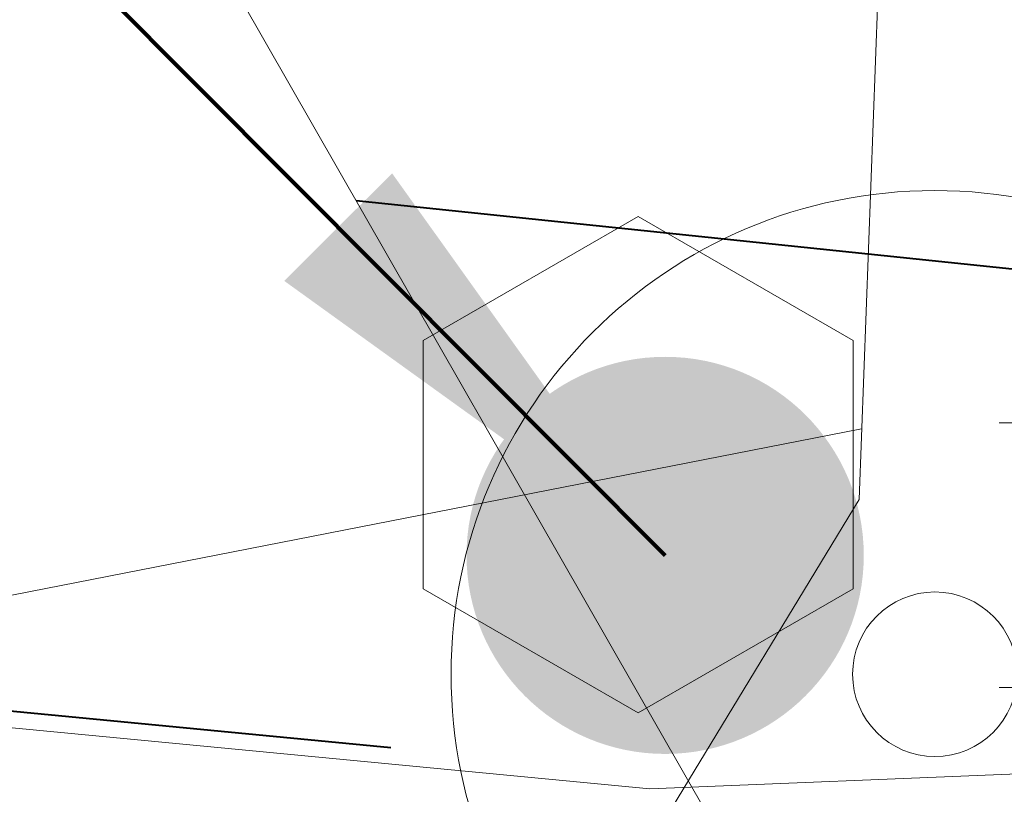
# Model space of a CAD drawing. Header units: feet. Extents: x 2433273 to 2447442, y 555003 to 575201.
# Tile 211 of 226: x 2436245 to 2436260, y 570424 to 570436. Entities that reach past the tile are written whole.
import ezdxf

# ---------------------------------------------------------------- set-up
doc = ezdxf.new("R2010")
doc.units = ezdxf.units.FT
doc.header["$LTSCALE"] = 50
doc.header["$MEASUREMENT"] = 0
for name, pattern in [('constlimit', [0.85, 0.65, -0.1, -0.1]), ('corp', [0.4, 0.05, 0.09, 0.08, 0.09, 0.05, -0.04]), ('DGN Style 3', [677.930942, 484.236387, -193.694555]), ('esmtshpr', [5.35, 1, -0.175, -0.175, 4]), ('rowex', [4.85, 0.8, -0.375, -0.375, 0.8, -0.3, 0.8, -0.3, 0.8, -0.3]), ('treelt', [0.3, -0.15, -0.15])]:
    doc.linetypes.add(name, pattern=pattern)
for name, color, linetype, lineweight in [('DV_X_Corp_Line', 7, 'corp', 0), ('DV_X_Property_Line', 7, 'Continuous', 0), ('PV_X_EOP', 7, 'DGN Style 3', 0), ('RD_X_Cells', 7, 'Continuous', 0), ('RW_P_Const_Limits', 120, 'constlimit', 0), ('RW_P_Esmt_SH', 193, 'esmtshpr', 40), ('RW_X_Fee_RW', 6, 'rowex', 30), ('SV_P_Mon_Cells_Set', 7, 'Continuous', 0), ('SV_X_Control_Cells_Found', 7, 'Continuous', 0), ('SV_X_Text', 7, 'Continuous', 0), ('UT_X_Electric_Cells', 1, 'Continuous', 0), ('VG_X_Tree_Line_Lt', 3, 'treelt', 0)]:
    doc.layers.add(name, color=color, linetype=linetype, lineweight=lineweight)
doc.styles.add('Slanted-Normal LS 0.50_0', font='font31.shx')
doc.dimstyles.new('Dec-0  Slanted', dxfattribs={"dimscale": 50, "dimtxt": 0.14, "dimasz": 0.14, "dimexe": 0.07, "dimexo": 0.07, "dimgap": 0.07, "dimtad": 1, "dimdec": 0, "dimzin": 3, "dimdsep": 46, "dimtxsty": 'Slanted-Normal LS 0.50_0', "dimcen": 0.09, "dimclrd": 97, "dimclre": 97, "dimclrt": 7, "dimadec": 0, "dimazin": 3, "dimtfac": 1, "dimtdec": 0, "dimtofl": 0, "dimtmove": 1, "dimatfit": 1, "dimfxl": 1, "dimtzin": 3, "dimlwd": 0, "dimlwe": 0, "dimarcsym": 0})

# ---------------------------------------------------------------- blocks, each defined once
blk = doc.blocks.new('IPS_19')
at = {"layer": 'SV_P_Mon_Cells_Set', "linetype": 'Continuous', "lineweight": 0}
h = blk.add_hatch(color=2, dxfattribs=at)
edge = h.paths.add_edge_path()
edge.add_arc((0, 0), 0.06, 0, 360)
at = {"layer": 'SV_P_Mon_Cells_Set', "color": 2, "linetype": 'Continuous', "lineweight": 0, "flags": 128}
for points in [[(0.10095, 0.04008), (0.11859, 0.04008)], [(0.10095, -0.03992), (0.11859, -0.03992)]]:
    blk.add_lwpolyline(points, dxfattribs=at)
blk = doc.blocks.new('MNAIL_6')
at = {"layer": 'SV_X_Control_Cells_Found', "color": 7, "linetype": 'Continuous', "lineweight": 0}
blk.add_circle((0.00003, -0.00003), 0.02487, dxfattribs=at)
blk = doc.blocks.new('POST_58')
at = {"layer": 'RD_X_Cells', "color": 30, "linetype": 'Continuous', "lineweight": 0, "flags": 128}
blk.add_lwpolyline([(-0.06492, -0.0375), (0, -0.075), (0.06492, -0.0375), (0.06492, 0.0375), (0, 0.075), (-0.06492, 0.0375), (-0.06492, -0.0375)], dxfattribs=at)

msp = doc.modelspace()

# ---------------------------------------------------------------- linework, layer by layer
at = {"layer": 'DV_X_Corp_Line', "flags": 128}
msp.add_lwpolyline([(2438340.894, 568548.624), (2437421.884, 568022.398), (2436416.716, 569777.843), (2436649.529, 569785.819), (2436333.802, 570337.21, -0.04279), (2436125.962, 570785.064)], format="xyb", dxfattribs=at)
at = {"layer": 'DV_X_Property_Line'}
msp.add_line((2439654.686, 564487.246), (2435957.976, 570943.25), dxfattribs=at)
at = {"layer": 'PV_X_EOP', "flags": 128}
msp.add_lwpolyline([(2436239.914, 570476.218), (2436252.85, 570454.857), (2436258.366, 570443.937), (2436257.787, 570428.403), (2436252.501, 570419.692), (2436250.209, 570418.24), (2436243.784, 570416.31), (2436237.613, 570415.618), (2436203.202, 570418.641), (2436168.857, 570422.05), (2436146.965, 570424.028), (2436144.786, 570423.889), (2436144.433, 570423.064), (2436141.518, 570423.331), (2436141.649, 570425.351), (2436121.351, 570426.227), (2436112.532, 570426.978), (2436109.417, 570430.207), (2436104.624, 570432.623), (2436102.848, 570431.554), (2436098.113, 570429.65), (2436092.839, 570428.879), (2436074.682, 570430.424), (2436064.783, 570430.972), (2436054.925, 570431.516), (2436041.238, 570431.563), (2436024.838, 570431.392), (2435997.305, 570430.129), (2435965.011, 570428.843), (2435933.094, 570427.606), (2435899.191, 570426.291), (2435863.564, 570425.053), (2435847.157, 570424.537), (2435798.776, 570422.841), (2435775.657, 570422.053), (2435762.456, 570421.729), (2435722.134, 570420.231)], dxfattribs=at)
at = {"layer": 'RW_P_Const_Limits'}
for q in [(2436134.481, 570435.552), (2436298.605, 570425.841)]:
    msp.add_line((2436254.625, 570424.031), q, dxfattribs=at)
at = {"layer": 'RW_P_Esmt_SH'}
for p, q in [((2436250.19, 570432.921), (2436317.697, 570425.909)), ((2436200.946, 570429.43), (2436255.167, 570424.23))]:
    msp.add_line(p, q, dxfattribs=at)
at = {"layer": 'RW_X_Fee_RW', "flags": 128}
msp.add_lwpolyline([(2436110.553, 570994.74, 0.060663), (2436377.192, 570362.056), (2436699.643, 569798.922)], format="xyb", dxfattribs=at)
at = {"layer": 'RW_X_Fee_RW'}
msp.add_arc((2438822.421, 571765.315), 2774.222, 195.861677, 208.830237, dxfattribs=at)
at = {"layer": 'UT_X_Electric_Cells'}
for radius in [87.787, 7.307]:
    msp.add_circle((2436258.932, 570425.765), radius, dxfattribs=at)
at = {"layer": 'VG_X_Tree_Line_Lt', "flags": 128}
msp.add_lwpolyline([(2436257.827, 570429.47), (2436233.19, 570424.649), (2436217.159, 570427.958), (2436186.239, 570430.043), (2436156.966, 570444.531), (2436135.496, 570443.272), (2436113.034, 570428.381), (2436073.745, 570435.472), (2436045.682, 570438.052), (2436043.71, 570462.538), (2436016.604, 570464.1)], dxfattribs=at)

# ---------------------------------------------------------------- block references
at = {"layer": 'RD_X_Cells', "color": 30, "linetype": 'Continuous', "lineweight": 0, "xscale": 50, "yscale": 50, "zscale": 50}
msp.add_blockref('POST_58', (2436254.451, 570428.932), dxfattribs=at)
at = {"layer": 'SV_P_Mon_Cells_Set', "color": 2, "linetype": 'Continuous', "lineweight": 0, "xscale": 50, "yscale": 50, "zscale": 50}
msp.add_blockref('IPS_19', (2436254.859, 570427.56), dxfattribs=at)
at = {"layer": 'SV_X_Control_Cells_Found', "color": 7, "linetype": 'Continuous', "lineweight": 0, "xscale": 50, "yscale": 50, "zscale": 50}
msp.add_blockref('MNAIL_6', (2436258.932, 570425.765), dxfattribs=at)

# ---------------------------------------------------------------- leaders
at = {"layer": 'SV_X_Text', "color": 97, "linetype": 'Continuous', "lineweight": 0, "annotation_type": 0, "has_hookline": 1, "hookline_direction": 1, "text_width": 120.056}
msp.add_leader([(2436254.859, 570427.56), (2436226.413, 570456.126), (2436219.413, 570456.126)], dimstyle='Dec-0  Slanted', override={"dimtad": 0, "dimclrd": 0, "dimlwd": 65534}, dxfattribs=at)

doc.saveas('drawing.dxf')
